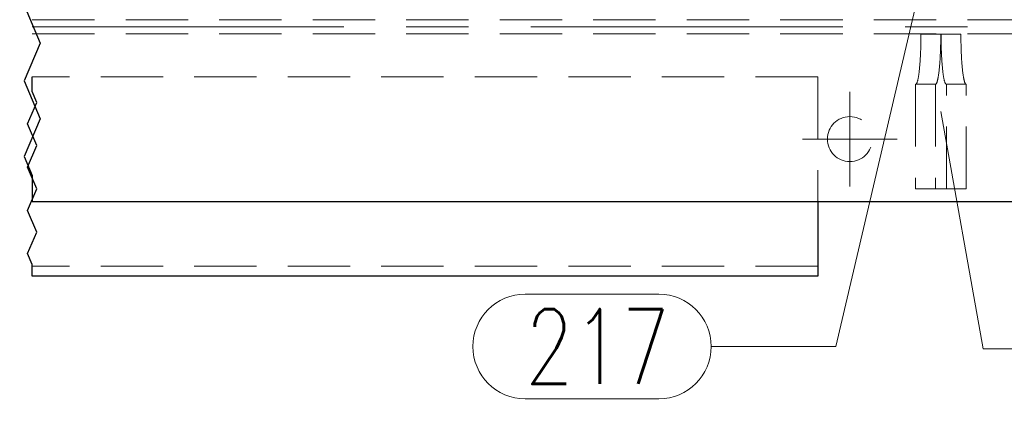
# Model space of a CAD drawing. Header units: millimetres. Extents: x -144 to 709, y 12312 to 12982.
# Tile 23 of 57: x 220 to 260, y 12379 to 12394. Entities that reach past the tile are written whole.
import ezdxf

# ---------------------------------------------------------------- set-up
doc = ezdxf.new("R2010")
doc.units = ezdxf.units.MM
doc.header["$LTSCALE"] = 10
doc.linetypes.add('HIDDEN', pattern=[0.375, 0.25, -0.125])
doc.linetypes.add('MITTE', pattern=[2, 1.25, -0.25, 0.25, -0.25])
doc.layers.get('Defpoints').update_dxf_attribs({"color": 1})
for name, color, linetype, lineweight in [('PS_Bolt', 4, 'Continuous', 13), ('PS_DIM', 4, 'Continuous', 13), ('PS_Hidden', 2, 'HIDDEN', 9), ('PS_Mid', 5, 'MITTE', 15), ('PS_Pos', 1, 'Continuous', 15), ('PS_Shape', 161, 'Continuous', 30), ('PS_SOLID', 7, 'Continuous', 30)]:
    doc.layers.add(name, color=color, linetype=linetype, lineweight=lineweight)
doc.styles.add('simplex', font='simplex.shx', dxfattribs={"width": 0.75})
doc.dimstyles.new('1_10_GŁ_DS1-LS10', dxfattribs={"dimtxt": 2, "dimasz": 2, "dimexe": 2, "dimexo": 5, "dimgap": 1, "dimtad": 1, "dimjust": 4, "dimdec": 0, "dimlfac": 10, "dimtxsty": 'simplex', "dimblk1": 'NONE', "dimsah": 1, "dimcen": 2, "dimclrd": 256, "dimclre": 256, "dimclrt": 3, "dimadec": 1, "dimazin": 0, "dimtfac": 1, "dimtdec": 0, "dimtmove": 2, "dimatfit": 3, "dimfxl": 1, "dimarcsym": 0})

# ---------------------------------------------------------------- blocks, each defined once
blk = doc.blocks.new('*D204')
at = {"layer": 'Defpoints', "color": 0, "transparency": 16777216}
for p in [(243.673, 12419.049), (243.673, 12405.549), (-62.117, 12386.549)]:
    blk.add_point(p, dxfattribs=at)
at = {"layer": 'PS_DIM', "lineweight": -2, "transparency": 16777216}
for p, q in [((-62.117, 12391.549), (-62.117, 12421.049)), ((243.673, 12410.549), (243.673, 12421.049)), ((-62.117, 12419.049), (241.673, 12419.049))]:
    blk.add_line(p, q, dxfattribs=at)
at = {"layer": 'PS_DIM', "transparency": 16777216}
blk.add_solid([(241.673, 12419.382), (241.673, 12418.715), (243.673, 12419.049)], dxfattribs=at)
at = {"layer": 'PS_DIM', "color": 3, "transparency": 16777216, "insert": (241.653, 12415.493), "char_height": 2, "attachment_point": 5, "rotation": 90, "style": 'simplex'}
blk.add_mtext('9914', dxfattribs=at)
blk = doc.blocks.new('_None')
blk = doc.blocks.new('*D205')
at = {"layer": 'Defpoints', "color": 0, "transparency": 16777216}
for p in [(253.46, 12419.049), (253.46, 12398.049), (-62.117, 12386.549)]:
    blk.add_point(p, dxfattribs=at)
at = {"layer": 'PS_DIM', "lineweight": -2, "transparency": 16777216}
for p, q in [((-62.117, 12391.549), (-62.117, 12421.049)), ((253.46, 12403.049), (253.46, 12421.049)), ((-62.117, 12419.049), (251.46, 12419.049))]:
    blk.add_line(p, q, dxfattribs=at)
at = {"layer": 'PS_DIM', "transparency": 16777216}
blk.add_solid([(251.46, 12419.382), (251.46, 12418.715), (253.46, 12419.049)], dxfattribs=at)
at = {"layer": 'PS_DIM', "color": 3, "transparency": 16777216, "insert": (251.44, 12414.957), "char_height": 2, "attachment_point": 5, "rotation": 90, "style": 'simplex'}
blk.add_mtext('10012', dxfattribs=at)
blk = doc.blocks.new('*D206')
at = {"layer": 'Defpoints', "color": 0, "transparency": 16777216}
for p in [(262.46, 12419.049), (262.46, 12398.049), (-62.117, 12386.549)]:
    blk.add_point(p, dxfattribs=at)
at = {"layer": 'PS_DIM', "lineweight": -2, "transparency": 16777216}
for p, q in [((-62.117, 12391.549), (-62.117, 12421.049)), ((262.46, 12403.049), (262.46, 12421.049)), ((-62.117, 12419.049), (260.46, 12419.049))]:
    blk.add_line(p, q, dxfattribs=at)
at = {"layer": 'PS_DIM', "transparency": 16777216}
blk.add_solid([(260.46, 12419.382), (260.46, 12418.715), (262.46, 12419.049)], dxfattribs=at)
at = {"layer": 'PS_DIM', "color": 3, "transparency": 16777216, "insert": (260.44, 12414.957), "char_height": 2, "attachment_point": 5, "rotation": 90, "style": 'simplex'}
blk.add_mtext('10102', dxfattribs=at)
blk = doc.blocks.new('*D207')
at = {"layer": 'Defpoints', "color": 0, "transparency": 16777216}
for p in [(269.322, 12419.049), (269.322, 12405.549), (-62.117, 12386.549)]:
    blk.add_point(p, dxfattribs=at)
at = {"layer": 'PS_DIM', "lineweight": -2, "transparency": 16777216}
for p, q in [((-62.117, 12391.549), (-62.117, 12421.049)), ((269.322, 12410.549), (269.322, 12421.049)), ((-62.117, 12419.049), (267.322, 12419.049))]:
    blk.add_line(p, q, dxfattribs=at)
at = {"layer": 'PS_DIM', "transparency": 16777216}
blk.add_solid([(267.322, 12419.382), (267.322, 12418.715), (269.322, 12419.049)], dxfattribs=at)
at = {"layer": 'PS_DIM', "color": 3, "transparency": 16777216, "insert": (267.302, 12415.279), "char_height": 2, "attachment_point": 5, "rotation": 90, "style": 'simplex'}
blk.add_mtext('10171', dxfattribs=at)
blk = doc.blocks.new('*D208')
at = {"layer": 'Defpoints', "color": 0, "transparency": 16777216}
for p in [(306.867, 12419.049), (306.867, 12392.449), (-62.117, 12386.549)]:
    blk.add_point(p, dxfattribs=at)
at = {"layer": 'PS_DIM', "lineweight": -2, "transparency": 16777216}
for p, q in [((-62.117, 12391.549), (-62.117, 12421.049)), ((306.867, 12397.449), (306.867, 12421.049)), ((-62.117, 12419.049), (304.867, 12419.049))]:
    blk.add_line(p, q, dxfattribs=at)
at = {"layer": 'PS_DIM', "transparency": 16777216}
blk.add_solid([(304.867, 12419.382), (304.867, 12418.715), (306.867, 12419.049)], dxfattribs=at)
at = {"layer": 'PS_DIM', "color": 3, "transparency": 16777216, "insert": (304.847, 12414.85), "char_height": 2, "attachment_point": 5, "rotation": 90, "style": 'simplex'}
blk.add_mtext('10546', dxfattribs=at)
blk = doc.blocks.new('*D209')
at = {"layer": 'Defpoints', "color": 0, "transparency": 16777216}
for p in [(393.612, 12419.049), (393.612, 12400.549), (-62.117, 12386.549)]:
    blk.add_point(p, dxfattribs=at)
at = {"layer": 'PS_DIM', "lineweight": -2, "transparency": 16777216}
for p, q in [((-62.117, 12391.549), (-62.117, 12421.049)), ((393.612, 12405.549), (393.612, 12421.049)), ((-62.117, 12419.049), (391.612, 12419.049))]:
    blk.add_line(p, q, dxfattribs=at)
at = {"layer": 'PS_DIM', "transparency": 16777216}
blk.add_solid([(391.612, 12419.382), (391.612, 12418.715), (393.612, 12419.049)], dxfattribs=at)
at = {"layer": 'PS_DIM', "color": 3, "transparency": 16777216, "insert": (391.592, 12414.957), "char_height": 2, "attachment_point": 5, "rotation": 90, "style": 'simplex'}
blk.add_mtext('12015', dxfattribs=at)
blk = doc.blocks.new('*X434')
at = {"color": 1}
for p, q in [((220.352, 12394.415), (220.994, 12392.898)), ((220.994, 12392.898), (220.352, 12391.381)), ((220.352, 12391.381), (220.994, 12389.864)), ((220.673, 12390.954), (220.673, 12391.549)), ((220.856, 12390.521), (220.673, 12390.954)), ((220.49, 12389.654), (220.856, 12390.521)), ((220.994, 12389.864), (220.352, 12388.347)), ((220.856, 12388.787), (220.49, 12389.654)), ((220.49, 12387.92), (220.856, 12388.787)), ((220.352, 12388.347), (220.673, 12387.589)), ((220.856, 12387.053), (220.49, 12387.92)), ((220.673, 12387.589), (220.673, 12386.549)), ((220.49, 12386.186), (220.856, 12387.053)), ((220.856, 12385.32), (220.49, 12386.186)), ((220.49, 12384.453), (220.856, 12385.32)), ((220.673, 12384.019), (220.49, 12384.453)), ((220.673, 12383.549), (220.673, 12384.019))]:
    blk.add_line(p, q, dxfattribs=at)
at = {"layer": 'PS_Hidden', "color": 2, "linetype": 'HIDDEN'}
for p, q in [((220.673, 12393.824), (329.064, 12393.824)), ((220.673, 12393.274), (329.064, 12393.274)), ((256.309, 12392.955), (256.31, 12393.004)), ((256.309, 12392.907), (256.309, 12392.955)), ((256.31, 12393.004), (256.311, 12393.053)), ((256.311, 12393.15), (256.312, 12393.2)), ((256.311, 12393.102), (256.311, 12393.15)), ((256.311, 12393.053), (256.311, 12393.102)), ((256.312, 12393.2), (256.312, 12393.249)), ((256.312, 12393.249), (256.312, 12393.249)), ((256.312, 12393.249), (257.107, 12393.249)), ((257.105, 12392.955), (257.104, 12392.907)), ((257.106, 12393.004), (257.105, 12392.955)), ((257.107, 12393.102), (257.106, 12393.053)), ((257.106, 12393.053), (257.106, 12393.004)), ((257.107, 12393.249), (257.107, 12393.2)), ((257.914, 12393.249), (257.107, 12393.249)), ((257.107, 12393.2), (257.107, 12393.15)), ((257.107, 12393.15), (257.107, 12393.102)), ((257.118, 12393.249), (257.118, 12393.2)), ((257.118, 12393.2), (257.118, 12393.15)), ((257.118, 12393.15), (257.119, 12393.102)), ((257.119, 12393.102), (257.119, 12393.053)), ((257.119, 12393.053), (257.12, 12393.004)), ((257.12, 12393.004), (257.121, 12392.955)), ((257.121, 12392.955), (257.121, 12392.907)), ((257.914, 12393.2), (257.914, 12393.249)), ((257.914, 12393.249), (257.914, 12393.249)), ((257.914, 12393.15), (257.914, 12393.2)), ((257.914, 12393.102), (257.914, 12393.15)), ((257.915, 12393.053), (257.914, 12393.102)), ((257.915, 12393.004), (257.915, 12393.053)), ((257.916, 12392.955), (257.915, 12393.004)), ((257.917, 12392.907), (257.916, 12392.955)), ((256.297, 12392.529), (256.299, 12392.575)), ((256.299, 12392.575), (256.301, 12392.621)), ((256.301, 12392.621), (256.303, 12392.668)), ((256.303, 12392.668), (256.304, 12392.715)), ((256.304, 12392.715), (256.305, 12392.763)), ((256.305, 12392.763), (256.307, 12392.81)), ((256.307, 12392.81), (256.308, 12392.858)), ((256.308, 12392.858), (256.309, 12392.907)), ((257.095, 12392.575), (257.093, 12392.529)), ((257.096, 12392.621), (257.095, 12392.575)), ((257.098, 12392.668), (257.096, 12392.621)), ((257.099, 12392.715), (257.098, 12392.668)), ((257.101, 12392.763), (257.099, 12392.715)), ((257.102, 12392.81), (257.101, 12392.763)), ((257.103, 12392.858), (257.102, 12392.81)), ((257.104, 12392.907), (257.103, 12392.858)), ((257.121, 12392.907), (257.122, 12392.858)), ((257.122, 12392.858), (257.123, 12392.81)), ((257.123, 12392.81), (257.125, 12392.763)), ((257.125, 12392.763), (257.126, 12392.715)), ((257.126, 12392.715), (257.127, 12392.668)), ((257.127, 12392.668), (257.129, 12392.621)), ((257.129, 12392.621), (257.131, 12392.575)), ((257.131, 12392.575), (257.132, 12392.529)), ((257.918, 12392.858), (257.917, 12392.907)), ((257.919, 12392.81), (257.918, 12392.858)), ((257.92, 12392.763), (257.919, 12392.81)), ((257.921, 12392.715), (257.92, 12392.763)), ((257.923, 12392.668), (257.921, 12392.715)), ((257.924, 12392.621), (257.923, 12392.668)), ((257.926, 12392.575), (257.924, 12392.621)), ((257.928, 12392.529), (257.926, 12392.575)), ((256.273, 12392.097), (256.276, 12392.137)), ((256.276, 12392.137), (256.279, 12392.179)), ((256.279, 12392.179), (256.281, 12392.22)), ((256.281, 12392.22), (256.284, 12392.263)), ((256.284, 12392.263), (256.287, 12392.306)), ((256.287, 12392.306), (256.289, 12392.349)), ((256.289, 12392.349), (256.291, 12392.394)), ((256.291, 12392.394), (256.293, 12392.438)), ((256.293, 12392.438), (256.296, 12392.483)), ((256.296, 12392.483), (256.297, 12392.529)), ((257.071, 12392.137), (257.068, 12392.097)), ((257.074, 12392.179), (257.071, 12392.137)), ((257.077, 12392.22), (257.074, 12392.179)), ((257.08, 12392.263), (257.077, 12392.22)), ((257.082, 12392.306), (257.08, 12392.263)), ((257.084, 12392.349), (257.082, 12392.306)), ((257.087, 12392.394), (257.084, 12392.349)), ((257.089, 12392.438), (257.087, 12392.394)), ((257.091, 12392.483), (257.089, 12392.438)), ((257.093, 12392.529), (257.091, 12392.483)), ((257.132, 12392.529), (257.134, 12392.483)), ((257.134, 12392.483), (257.136, 12392.438)), ((257.136, 12392.438), (257.139, 12392.394)), ((257.139, 12392.394), (257.141, 12392.349)), ((257.141, 12392.349), (257.143, 12392.306)), ((257.143, 12392.306), (257.146, 12392.263)), ((257.146, 12392.263), (257.148, 12392.22)), ((257.148, 12392.22), (257.151, 12392.179)), ((257.151, 12392.179), (257.154, 12392.137)), ((257.154, 12392.137), (257.157, 12392.097)), ((257.93, 12392.483), (257.928, 12392.529)), ((257.932, 12392.438), (257.93, 12392.483)), ((257.934, 12392.394), (257.932, 12392.438)), ((257.936, 12392.349), (257.934, 12392.394)), ((257.939, 12392.306), (257.936, 12392.349)), ((257.941, 12392.263), (257.939, 12392.306)), ((257.944, 12392.22), (257.941, 12392.263)), ((257.947, 12392.179), (257.944, 12392.22)), ((257.949, 12392.137), (257.947, 12392.179)), ((257.952, 12392.097), (257.949, 12392.137)), ((256.238, 12391.734), (256.242, 12391.767)), ((256.242, 12391.767), (256.246, 12391.8)), ((256.246, 12391.8), (256.25, 12391.834)), ((256.25, 12391.834), (256.253, 12391.87)), ((256.253, 12391.87), (256.257, 12391.906)), ((256.257, 12391.906), (256.26, 12391.942)), ((256.26, 12391.942), (256.263, 12391.98)), ((256.263, 12391.98), (256.267, 12392.018)), ((256.267, 12392.018), (256.27, 12392.057)), ((256.27, 12392.057), (256.273, 12392.097)), ((257.037, 12391.767), (257.034, 12391.734)), ((257.041, 12391.8), (257.037, 12391.767)), ((257.045, 12391.834), (257.041, 12391.8)), ((257.049, 12391.87), (257.045, 12391.834)), ((257.052, 12391.906), (257.049, 12391.87)), ((257.056, 12391.942), (257.052, 12391.906)), ((257.059, 12391.98), (257.056, 12391.942)), ((257.062, 12392.018), (257.059, 12391.98)), ((257.065, 12392.057), (257.062, 12392.018)), ((257.068, 12392.097), (257.065, 12392.057)), ((257.157, 12392.097), (257.16, 12392.057)), ((257.16, 12392.057), (257.163, 12392.018)), ((257.163, 12392.018), (257.166, 12391.98)), ((257.166, 12391.98), (257.17, 12391.942)), ((257.17, 12391.942), (257.173, 12391.906)), ((257.173, 12391.906), (257.177, 12391.87)), ((257.177, 12391.87), (257.18, 12391.834)), ((257.18, 12391.834), (257.184, 12391.8)), ((257.184, 12391.8), (257.188, 12391.767)), ((257.188, 12391.767), (257.192, 12391.734)), ((257.955, 12392.057), (257.952, 12392.097)), ((257.959, 12392.018), (257.955, 12392.057)), ((257.962, 12391.98), (257.959, 12392.018)), ((257.965, 12391.942), (257.962, 12391.98)), ((257.969, 12391.906), (257.965, 12391.942)), ((257.972, 12391.87), (257.969, 12391.906)), ((257.976, 12391.834), (257.972, 12391.87)), ((257.98, 12391.8), (257.976, 12391.834)), ((257.983, 12391.767), (257.98, 12391.8)), ((257.987, 12391.734), (257.983, 12391.767)), ((252.173, 12391.549), (220.673, 12391.549)), ((252.173, 12391.549), (252.173, 12386.549)), ((256.161, 12391.335), (256.166, 12391.35)), ((256.166, 12391.35), (256.171, 12391.366)), ((256.171, 12391.366), (256.176, 12391.383)), ((256.176, 12391.383), (256.181, 12391.401)), ((256.181, 12391.401), (256.185, 12391.42)), ((256.185, 12391.42), (256.19, 12391.441)), ((256.19, 12391.441), (256.195, 12391.462)), ((256.195, 12391.462), (256.199, 12391.485)), ((256.199, 12391.485), (256.204, 12391.508)), ((256.204, 12391.508), (256.209, 12391.533)), ((256.209, 12391.533), (256.213, 12391.559)), ((256.213, 12391.559), (256.217, 12391.586)), ((256.217, 12391.586), (256.222, 12391.613)), ((256.222, 12391.613), (256.226, 12391.642)), ((256.226, 12391.642), (256.23, 12391.672)), ((256.23, 12391.672), (256.234, 12391.703)), ((256.234, 12391.703), (256.238, 12391.734)), ((256.961, 12391.35), (256.957, 12391.335)), ((256.966, 12391.366), (256.961, 12391.35)), ((256.971, 12391.383), (256.966, 12391.366)), ((256.976, 12391.401), (256.971, 12391.383)), ((256.981, 12391.42), (256.976, 12391.401)), ((256.986, 12391.441), (256.981, 12391.42)), ((256.99, 12391.462), (256.986, 12391.441)), ((256.995, 12391.485), (256.99, 12391.462)), ((257, 12391.508), (256.995, 12391.485)), ((257.004, 12391.533), (257, 12391.508)), ((257.008, 12391.559), (257.004, 12391.533)), ((257.013, 12391.586), (257.008, 12391.559)), ((257.017, 12391.613), (257.013, 12391.586)), ((257.021, 12391.642), (257.017, 12391.613)), ((257.025, 12391.672), (257.021, 12391.642)), ((257.03, 12391.703), (257.025, 12391.672)), ((257.034, 12391.734), (257.03, 12391.703)), ((257.192, 12391.734), (257.196, 12391.703)), ((257.196, 12391.703), (257.2, 12391.672)), ((257.2, 12391.672), (257.204, 12391.642)), ((257.204, 12391.642), (257.208, 12391.613)), ((257.208, 12391.613), (257.213, 12391.586)), ((257.213, 12391.586), (257.217, 12391.559)), ((257.217, 12391.559), (257.221, 12391.533)), ((257.221, 12391.533), (257.226, 12391.508)), ((257.226, 12391.508), (257.23, 12391.485)), ((257.23, 12391.485), (257.235, 12391.462)), ((257.235, 12391.462), (257.24, 12391.441)), ((257.24, 12391.441), (257.244, 12391.42)), ((257.244, 12391.42), (257.249, 12391.401)), ((257.249, 12391.401), (257.254, 12391.383)), ((257.254, 12391.383), (257.259, 12391.366)), ((257.259, 12391.366), (257.264, 12391.35)), ((257.264, 12391.35), (257.269, 12391.335)), ((257.991, 12391.703), (257.987, 12391.734)), ((257.995, 12391.672), (257.991, 12391.703)), ((258, 12391.642), (257.995, 12391.672)), ((258.004, 12391.613), (258, 12391.642)), ((258.008, 12391.586), (258.004, 12391.613)), ((258.012, 12391.559), (258.008, 12391.586)), ((258.017, 12391.533), (258.012, 12391.559)), ((258.021, 12391.508), (258.017, 12391.533)), ((258.026, 12391.485), (258.021, 12391.508)), ((258.031, 12391.462), (258.026, 12391.485)), ((258.035, 12391.441), (258.031, 12391.462)), ((258.04, 12391.42), (258.035, 12391.441)), ((258.045, 12391.401), (258.04, 12391.42)), ((258.05, 12391.383), (258.045, 12391.401)), ((258.054, 12391.366), (258.05, 12391.383)), ((258.059, 12391.35), (258.054, 12391.366)), ((258.064, 12391.335), (258.059, 12391.35)), ((256.099, 12391.249), (256.099, 12387.049)), ((256.895, 12391.249), (256.099, 12391.249)), ((256.099, 12391.249), (256.105, 12391.249)), ((256.105, 12391.249), (256.11, 12391.251)), ((256.11, 12391.251), (256.115, 12391.254)), ((256.115, 12391.254), (256.12, 12391.258)), ((256.12, 12391.258), (256.125, 12391.264)), ((256.125, 12391.264), (256.131, 12391.27)), ((256.131, 12391.27), (256.136, 12391.278)), ((256.136, 12391.278), (256.141, 12391.287)), ((256.141, 12391.287), (256.146, 12391.297)), ((256.146, 12391.297), (256.151, 12391.309)), ((256.151, 12391.309), (256.156, 12391.321)), ((256.156, 12391.321), (256.161, 12391.335)), ((256.895, 12391.249), (256.895, 12387.049)), ((256.9, 12391.249), (256.895, 12391.249)), ((256.895, 12391.249), (256.895, 12391.249)), ((256.905, 12391.251), (256.9, 12391.249)), ((256.911, 12391.254), (256.905, 12391.251)), ((256.916, 12391.258), (256.911, 12391.254)), ((256.921, 12391.264), (256.916, 12391.258)), ((256.926, 12391.27), (256.921, 12391.264)), ((256.931, 12391.278), (256.926, 12391.27)), ((256.936, 12391.287), (256.931, 12391.278)), ((256.941, 12391.297), (256.936, 12391.287)), ((256.946, 12391.309), (256.941, 12391.297)), ((256.952, 12391.321), (256.946, 12391.309)), ((256.957, 12391.335), (256.952, 12391.321)), ((257.269, 12391.335), (257.274, 12391.321)), ((257.274, 12391.321), (257.279, 12391.309)), ((257.279, 12391.309), (257.284, 12391.297)), ((257.284, 12391.297), (257.289, 12391.287)), ((257.289, 12391.287), (257.294, 12391.278)), ((257.294, 12391.278), (257.299, 12391.27)), ((257.299, 12391.27), (257.304, 12391.264)), ((257.304, 12391.264), (257.31, 12391.258)), ((257.31, 12391.258), (257.315, 12391.254)), ((257.315, 12391.254), (257.32, 12391.251)), ((257.32, 12391.251), (257.325, 12391.249)), ((257.325, 12391.249), (257.33, 12391.249)), ((257.33, 12387.049), (257.33, 12391.249)), ((257.33, 12391.249), (257.33, 12391.249)), ((257.33, 12391.249), (258.126, 12391.249)), ((258.069, 12391.321), (258.064, 12391.335)), ((258.074, 12391.309), (258.069, 12391.321)), ((258.079, 12391.297), (258.074, 12391.309)), ((258.085, 12391.287), (258.079, 12391.297)), ((258.09, 12391.278), (258.085, 12391.287)), ((258.095, 12391.27), (258.09, 12391.278)), ((258.1, 12391.264), (258.095, 12391.27)), ((258.105, 12391.258), (258.1, 12391.264)), ((258.11, 12391.254), (258.105, 12391.258)), ((258.116, 12391.251), (258.11, 12391.254)), ((258.121, 12391.249), (258.116, 12391.251)), ((258.126, 12391.249), (258.121, 12391.249)), ((258.126, 12387.049), (258.126, 12391.249)), ((256.895, 12387.049), (256.099, 12387.049)), ((256.895, 12387.049), (258.126, 12387.049)), ((252.173, 12383.949), (220.673, 12383.949))]:
    blk.add_line(p, q, dxfattribs=at)
at = {"layer": 'PS_Hidden', "color": 2, "extrusion": (0, 0, -1)}
blk.add_circle((-253.46, 12389.049), 0.9, dxfattribs=at)
at = {"layer": 'PS_Mid', "color": 5, "linetype": 'MITTE'}
for p, q in [((220.673, 12393.549), (329.064, 12393.549)), ((253.46, 12390.949), (253.46, 12387.149)), ((255.36, 12389.049), (251.56, 12389.049))]:
    blk.add_line(p, q, dxfattribs=at)
at = {"layer": 'PS_SOLID', "color": 7, "linetype": 'Continuous'}
for p, q in [((220.673, 12386.549), (329.064, 12386.549)), ((252.173, 12386.549), (252.173, 12383.549)), ((252.173, 12383.549), (220.673, 12383.549))]:
    blk.add_line(p, q, dxfattribs=at)
blk = doc.blocks.new('*X447')
at = {"color": 4, "linetype": 'Continuous'}
blk.add_line((253.46, 12389.049), (253.46, 12389.049), dxfattribs=at)
blk.add_line((253.46, 12389.049), (253.46, 12389.049), dxfattribs=at)
blk.add_line((253.46, 12389.049), (253.46, 12389.049), dxfattribs=at)
blk.add_line((253.46, 12389.049), (253.46, 12389.049), dxfattribs=at)
blk.add_line((253.46, 12389.049), (253.46, 12389.049), dxfattribs=at)
blk = doc.blocks.new('*X474')
at = {"color": 1}
for p, q in [((257.113, 12398.699), (252.903, 12380.729)), ((240.446, 12382.829), (245.803, 12382.829)), ((247.903, 12380.729), (252.903, 12380.729)), ((240.446, 12378.629), (245.803, 12378.629))]:
    blk.add_line(p, q, dxfattribs=at)
for centre, start, end in [((240.446, 12380.729), 90, 270), ((245.803, 12380.729), 270, 90)]:
    blk.add_arc(centre, 2.1, start, end, dxfattribs=at)
at = {"color": 2, "style": 'simplex', "width": 0.75}
blk.add_text('217', height=3, dxfattribs=at).set_placement((240.446, 12379.229))
blk = doc.blocks.new('*X475')
at = {"color": 1}
for p, q in [((257.113, 12390.149), (258.804, 12380.632)), ((265.904, 12382.732), (271.154, 12382.732)), ((258.804, 12380.632), (263.804, 12380.632)), ((265.904, 12378.532), (271.154, 12378.532))]:
    blk.add_line(p, q, dxfattribs=at)
for centre, start, end in [((265.904, 12380.632), 90, 270), ((271.154, 12380.632), 270, 90)]:
    blk.add_arc(centre, 2.1, start, end, dxfattribs=at)
at = {"color": 2, "style": 'simplex', "width": 0.75}
blk.add_text('219', height=3, dxfattribs=at).set_placement((265.904, 12379.132))

msp = doc.modelspace()

# ---------------------------------------------------------------- block references
at = {"layer": 'PS_Bolt', "color": 4}
msp.add_blockref('*X447', (0, 0), dxfattribs=at)
at = {"layer": 'PS_Pos'}
for name in ['*X474', '*X475']:
    msp.add_blockref(name, (0, 0), dxfattribs=at)
at = {"layer": 'PS_Shape', "color": 6}
msp.add_blockref('*X434', (0, 0), dxfattribs=at)

# ---------------------------------------------------------------- dimensions: what is measured, and where the dimension line sits
at = {"layer": 'PS_DIM'}
for base, p2, text, picture, middle in [((243.673, 12419.049), (243.673, 12405.549), '9914', '*D204', (241.653, 12415.493)), ((253.46, 12419.049), (253.46, 12398.049), '10012', '*D205', (251.44, 12414.957)), ((262.46, 12419.049), (262.46, 12398.049), '10102', '*D206', (260.44, 12414.957)), ((269.322, 12419.049), (269.322, 12405.549), '10171', '*D207', (267.302, 12415.279)), ((306.867, 12419.049), (306.867, 12392.449), '10546', '*D208', (304.847, 12414.85)), ((393.612, 12419.049), (393.612, 12400.549), '12015', '*D209', (391.592, 12414.957))]:
    dim = msp.add_linear_dim(base=base, p1=(-62.117, 12386.549), p2=p2, text=text, dimstyle='1_10_GŁ_DS1-LS10', dxfattribs=at)
    dim.commit()
    dim.dimension.update_dxf_attribs({"geometry": picture, "text_midpoint": middle, "dimtype": 128, "text_rotation": 90})

doc.saveas('drawing.dxf')
